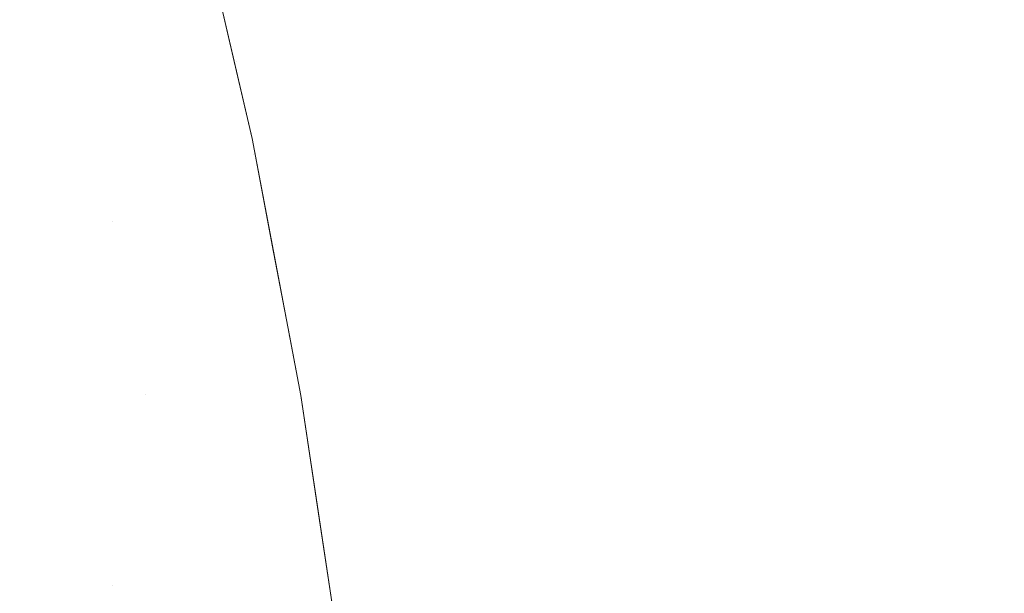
# Model space of a CAD drawing. Header units: centimetres. Extents: x -17.1 to 18.2, y 4.2 to 6.
# Tile 155 of 256: x -5.2396 to -5.2188, y 5.9209 to 5.933. Entities that reach past the tile are written whole.
import ezdxf

# ---------------------------------------------------------------- set-up
doc = ezdxf.new("R2010")
doc.units = ezdxf.units.CM
doc.header["$LTSCALE"] = 2.54
doc.layers.add('Lucido design-1', color=7, linetype='Continuous')

# ---------------------------------------------------------------- blocks, each defined once
blk = doc.blocks.new('Gruppo-3-1')
at = {"color": 7, "linetype": 'Continuous', "lineweight": 9}
for points, invisible_edges in [([(-5.235872, 5.935683, -2276.72217), (-5.235923, 5.936021, -2276.718839), (-5.234986, 5.932086, -2276.718883)], 11), ([(-5.235923, 5.936021, -2276.718839), (-5.23582, 5.936021, -2276.715512), (-5.234884, 5.932086, -2276.7156), (-5.234986, 5.932086, -2276.718883)], 15), ([(-5.234714, 5.932086, -2276.712328), (-5.234884, 5.932086, -2276.7156), (-5.23582, 5.936021, -2276.715512), (-5.235648, 5.936021, -2276.712195)], 15), ([(-5.235648, 5.936021, -2276.712195), (-5.235408, 5.936021, -2276.708893), (-5.234478, 5.932086, -2276.709069), (-5.234714, 5.932086, -2276.712328)], 15), ([(-5.234174, 5.932086, -2276.70583), (-5.234478, 5.932086, -2276.709069), (-5.235408, 5.936021, -2276.708893), (-5.235101, 5.936021, -2276.70561)], 15), ([(-5.235101, 5.936021, -2276.70561), (-5.234727, 5.936021, -2276.702351), (-5.233806, 5.932086, -2276.702614), (-5.234174, 5.932086, -2276.70583)], 15), ([(-5.233372, 5.932086, -2276.699426), (-5.233806, 5.932086, -2276.702614), (-5.234727, 5.936021, -2276.702351), (-5.234288, 5.936021, -2276.69912)], 15), ([(-5.234288, 5.936021, -2276.69912), (-5.233784, 5.936021, -2276.695922), (-5.232876, 5.932086, -2276.696271), (-5.233372, 5.932086, -2276.699426)], 15), ([(-5.232317, 5.932086, -2276.693152), (-5.232876, 5.932086, -2276.696271), (-5.233784, 5.936021, -2276.695922), (-5.233218, 5.936021, -2276.692761)], 15), ([(-5.233218, 5.936021, -2276.692761), (-5.232591, 5.936021, -2276.689642), (-5.231698, 5.932086, -2276.690074), (-5.232317, 5.932086, -2276.693152)], 15), ([(-5.231021, 5.932086, -2276.68704), (-5.231698, 5.932086, -2276.690074), (-5.232591, 5.936021, -2276.689642), (-5.231905, 5.936021, -2276.686567)], 15), ([(-5.231905, 5.936021, -2276.686567), (-5.23116, 5.936021, -2276.683541), (-5.230287, 5.932086, -2276.684054), (-5.231021, 5.932086, -2276.68704)], 15), ([(-5.229497, 5.932086, -2276.68112), (-5.230287, 5.932086, -2276.684054), (-5.23116, 5.936021, -2276.683541), (-5.230361, 5.936021, -2276.680568)], 15), ([(-5.230361, 5.936021, -2276.680568), (-5.229507, 5.936021, -2276.677649), (-5.228655, 5.932086, -2276.67824), (-5.229497, 5.932086, -2276.68112)], 15), ([(-5.227763, 5.932086, -2276.675418), (-5.228655, 5.932086, -2276.67824), (-5.229507, 5.936021, -2276.677649), (-5.228603, 5.936021, -2276.674789)], 15), ([(-5.228603, 5.936021, -2276.674789), (-5.227649, 5.936021, -2276.671991), (-5.226822, 5.932086, -2276.672657), (-5.227763, 5.932086, -2276.675418)], 15), ([(-5.225835, 5.932086, -2276.669958), (-5.226822, 5.932086, -2276.672657), (-5.227649, 5.936021, -2276.671991), (-5.226649, 5.936021, -2276.669256)], 15), ([(-5.226649, 5.936021, -2276.669256), (-5.225604, 5.936021, -2276.666587), (-5.224804, 5.932086, -2276.667324), (-5.225835, 5.932086, -2276.669958)], 15), ([(-5.223732, 5.932086, -2276.664758), (-5.224804, 5.932086, -2276.667324), (-5.225604, 5.936021, -2276.666587), (-5.224517, 5.936021, -2276.663986)], 15), ([(-5.224517, 5.936021, -2276.663986), (-5.223391, 5.936021, -2276.661455), (-5.222621, 5.932086, -2276.662261), (-5.223732, 5.932086, -2276.664758)], 15), ([(-5.221473, 5.932086, -2276.659834), (-5.222621, 5.932086, -2276.662261), (-5.223391, 5.936021, -2276.661455), (-5.222229, 5.936021, -2276.658995)], 15), ([(-5.222229, 5.936021, -2276.658995), (-5.221031, 5.936021, -2276.656608), (-5.220292, 5.932086, -2276.657478), (-5.221473, 5.932086, -2276.659834)], 15), ([(-5.219079, 5.932086, -2276.655196), (-5.220292, 5.932086, -2276.657478), (-5.221031, 5.936021, -2276.656608), (-5.219802, 5.936021, -2276.654295)], 15), ([(-5.219802, 5.936021, -2276.654295), (-5.218544, 5.936021, -2276.652056), (-5.217838, 5.932086, -2276.652987), (-5.219079, 5.932086, -2276.655196)], 15), ([(-5.235042, 5.932081, -2276.92217), (-5.235872, 5.935683, -2276.92217), (-5.235872, 5.935683, -2276.72217), (-5.234667, 5.930454, -2276.72217)], 10), ([(-5.234986, 5.932086, -2276.718883), (-5.234667, 5.930454, -2276.72217), (-5.235872, 5.935683, -2276.72217)], 9), ([(-5.235502, 5.93403, -2276.925294), (-5.235872, 5.935683, -2276.92217), (-5.235042, 5.932081, -2276.92217), (-5.23505, 5.93207, -2276.925294)], 13), ([(-5.237454, 5.93085, -2276.94975), (-5.238012, 5.930567, -2276.952675), (-5.238905, 5.934314, -2276.952675), (-5.238356, 5.934632, -2276.94975)], 15), ([(-5.237389, 5.933005, -2276.946785), (-5.236951, 5.931105, -2276.946785), (-5.237454, 5.93085, -2276.94975), (-5.238356, 5.934632, -2276.94975)], 15), ([(18.147234, 5.934414, -2276.228201), (-17.020308, 5.934414, -2276.228201), (-17.020308, 5.930283, -2276.226798), (18.147234, 5.930283, -2276.226798)], 5), ([(-5.239506, 5.933966, -2276.955559), (-5.238905, 5.934314, -2276.952675), (-5.238012, 5.930567, -2276.952675), (-5.238622, 5.930257, -2276.955559)], 15), ([(-5.23505, 5.93207, -2276.925294), (-5.235142, 5.932024, -2276.928414), (-5.235593, 5.93398, -2276.928414), (-5.235502, 5.93403, -2276.925294)], 15), ([(-5.238622, 5.930257, -2276.955559), (-5.239284, 5.929921, -2276.958396), (-5.240158, 5.933589, -2276.958396), (-5.239506, 5.933966, -2276.955559)], 15), ([(-5.235295, 5.931946, -2276.931524), (-5.235508, 5.931838, -2276.934621), (-5.235957, 5.933783, -2276.934621), (-5.235745, 5.933898, -2276.931524)], 15), ([(-5.235745, 5.933898, -2276.931524), (-5.235593, 5.93398, -2276.928414), (-5.235142, 5.932024, -2276.928414), (-5.235295, 5.931946, -2276.931524)], 15), ([(-5.235781, 5.931699, -2276.9377), (-5.236114, 5.93153, -2276.940757), (-5.236558, 5.933457, -2276.940757), (-5.236228, 5.933636, -2276.9377)], 15), ([(-5.236228, 5.933636, -2276.9377), (-5.235957, 5.933783, -2276.934621), (-5.235508, 5.931838, -2276.934621), (-5.235781, 5.931699, -2276.9377)], 15), ([(-5.240858, 5.933183, -2276.961185), (-5.240158, 5.933589, -2276.958396), (-5.239284, 5.929921, -2276.958396), (-5.239995, 5.92956, -2276.961185)], 15), ([(-5.236945, 5.933246, -2276.943786), (-5.236558, 5.933457, -2276.940757), (-5.236114, 5.93153, -2276.940757), (-5.236504, 5.931332, -2276.943786)], 15), ([(-5.236504, 5.931332, -2276.943786), (-5.236951, 5.931105, -2276.946785), (-5.237389, 5.933005, -2276.946785), (-5.236945, 5.933246, -2276.943786)], 15), ([(-5.234878, 5.930009, -2276.931524), (-5.235093, 5.929908, -2276.934621), (-5.235508, 5.931838, -2276.934621), (-5.235295, 5.931946, -2276.931524)], 15), ([(-5.235295, 5.931946, -2276.931524), (-5.235142, 5.932024, -2276.928414), (-5.234725, 5.930082, -2276.928414), (-5.234878, 5.930009, -2276.931524)], 15), ([(-5.234632, 5.930126, -2276.925294), (-5.234725, 5.930082, -2276.928414), (-5.235142, 5.932024, -2276.928414), (-5.23505, 5.93207, -2276.925294)], 15), ([(-5.23505, 5.93207, -2276.925294), (-5.235042, 5.932081, -2276.92217), (-5.234667, 5.930454, -2276.92217)], 9), ([(-5.234667, 5.930454, -2276.92217), (-5.234632, 5.930126, -2276.925294), (-5.23505, 5.93207, -2276.925294)], 11), ([(-5.234667, 5.930454, -2276.72217), (-5.234667, 5.930454, -2276.92217), (-5.235042, 5.932081, -2276.92217)], 9), ([(-5.234986, 5.932086, -2276.718883), (-5.234884, 5.932086, -2276.7156), (-5.23408, 5.928212, -2276.715676), (-5.234181, 5.928212, -2276.718921)], 15), ([(-5.234181, 5.928212, -2276.718921), (-5.234667, 5.930454, -2276.72217), (-5.234986, 5.932086, -2276.718883)], 11), ([(-5.233913, 5.928212, -2276.712441), (-5.23408, 5.928212, -2276.715676), (-5.234884, 5.932086, -2276.7156), (-5.234714, 5.932086, -2276.712328)], 15), ([(-5.234714, 5.932086, -2276.712328), (-5.234478, 5.932086, -2276.709069), (-5.233679, 5.928212, -2276.709221), (-5.233913, 5.928212, -2276.712441)], 15), ([(-5.233379, 5.928212, -2276.706019), (-5.233679, 5.928212, -2276.709221), (-5.234478, 5.932086, -2276.709069), (-5.234174, 5.932086, -2276.70583)], 15), ([(-5.234174, 5.932086, -2276.70583), (-5.233806, 5.932086, -2276.702614), (-5.233014, 5.928212, -2276.70284), (-5.233379, 5.928212, -2276.706019)], 15), ([(-5.232586, 5.928212, -2276.699689), (-5.233014, 5.928212, -2276.70284), (-5.233806, 5.932086, -2276.702614), (-5.233372, 5.932086, -2276.699426)], 15), ([(-5.233372, 5.932086, -2276.699426), (-5.232876, 5.932086, -2276.696271), (-5.232095, 5.928212, -2276.69657), (-5.232586, 5.928212, -2276.699689)], 15), ([(-5.231543, 5.928212, -2276.693487), (-5.232095, 5.928212, -2276.69657), (-5.232876, 5.932086, -2276.696271), (-5.232317, 5.932086, -2276.693152)], 15), ([(-5.232317, 5.932086, -2276.693152), (-5.231698, 5.932086, -2276.690074), (-5.230932, 5.928212, -2276.690445), (-5.231543, 5.928212, -2276.693487)], 15), ([(-5.230262, 5.928212, -2276.687446), (-5.230932, 5.928212, -2276.690445), (-5.231698, 5.932086, -2276.690074), (-5.231021, 5.932086, -2276.68704)], 15), ([(-5.231021, 5.932086, -2276.68704), (-5.230287, 5.932086, -2276.684054), (-5.229536, 5.928212, -2276.684494), (-5.230262, 5.928212, -2276.687446)], 15), ([(-5.228756, 5.928212, -2276.681594), (-5.229536, 5.928212, -2276.684494), (-5.230287, 5.932086, -2276.684054), (-5.229497, 5.932086, -2276.68112)], 15), ([(-5.229497, 5.932086, -2276.68112), (-5.228655, 5.932086, -2276.67824), (-5.227924, 5.928212, -2276.678748), (-5.228756, 5.928212, -2276.681594)], 15), ([(-5.227042, 5.928212, -2276.675958), (-5.227924, 5.928212, -2276.678748), (-5.228655, 5.932086, -2276.67824), (-5.227763, 5.932086, -2276.675418)], 15), ([(-5.227763, 5.932086, -2276.675418), (-5.226822, 5.932086, -2276.672657), (-5.226111, 5.928212, -2276.673229), (-5.227042, 5.928212, -2276.675958)], 15), ([(-5.225136, 5.928212, -2276.670561), (-5.226111, 5.928212, -2276.673229), (-5.226822, 5.932086, -2276.672657), (-5.225835, 5.932086, -2276.669958)], 15), ([(-5.225835, 5.932086, -2276.669958), (-5.224804, 5.932086, -2276.667324), (-5.224117, 5.928212, -2276.667958), (-5.225136, 5.928212, -2276.670561)], 15), ([(-5.223057, 5.928212, -2276.665421), (-5.224117, 5.928212, -2276.667958), (-5.224804, 5.932086, -2276.667324), (-5.223732, 5.932086, -2276.664758)], 15), ([(-5.223732, 5.932086, -2276.664758), (-5.222621, 5.932086, -2276.662261), (-5.221959, 5.928212, -2276.662953), (-5.223057, 5.928212, -2276.665421)], 15), ([(-5.220825, 5.928212, -2276.660554), (-5.221959, 5.928212, -2276.662953), (-5.222621, 5.932086, -2276.662261), (-5.221473, 5.932086, -2276.659834)], 15), ([(-5.221473, 5.932086, -2276.659834), (-5.220292, 5.932086, -2276.657478), (-5.219657, 5.928212, -2276.658226), (-5.220825, 5.928212, -2276.660554)], 15), ([(-5.218458, 5.928212, -2276.65597), (-5.219657, 5.928212, -2276.658226), (-5.220292, 5.932086, -2276.657478), (-5.219079, 5.932086, -2276.655196)], 15), ([(-5.219079, 5.932086, -2276.655196), (-5.217838, 5.932086, -2276.652987), (-5.217231, 5.928212, -2276.653786), (-5.218458, 5.928212, -2276.65597)], 15), ([(-5.235781, 5.931699, -2276.9377), (-5.235508, 5.931838, -2276.934621), (-5.235093, 5.929908, -2276.934621), (-5.235368, 5.929778, -2276.9377)], 15), ([(-5.236504, 5.931332, -2276.943786), (-5.236114, 5.93153, -2276.940757), (-5.235702, 5.929619, -2276.940757), (-5.236095, 5.929433, -2276.943786)], 15), ([(-5.235368, 5.929778, -2276.9377), (-5.235702, 5.929619, -2276.940757), (-5.236114, 5.93153, -2276.940757), (-5.235781, 5.931699, -2276.9377)], 15), ([(-5.236095, 5.929433, -2276.943786), (-5.236546, 5.92922, -2276.946785), (-5.236951, 5.931105, -2276.946785), (-5.236504, 5.931332, -2276.943786)], 15), ([(-5.237454, 5.93085, -2276.94975), (-5.236951, 5.931105, -2276.946785), (-5.236546, 5.92922, -2276.946785), (-5.237052, 5.92898, -2276.94975)], 15), ([(-5.237052, 5.92898, -2276.94975), (-5.237613, 5.928714, -2276.952675), (-5.238012, 5.930567, -2276.952675), (-5.237454, 5.93085, -2276.94975)], 15), ([(-5.238622, 5.930257, -2276.955559), (-5.238012, 5.930567, -2276.952675), (-5.237613, 5.928714, -2276.952675)], 11), ([(-17.020308, 5.930283, -2276.226798), (-17.020308, 5.926094, -2276.225577), (18.147234, 5.926094, -2276.225577), (18.147234, 5.928205, -2276.226193)], 10), ([(18.147234, 5.928205, -2276.226193), (18.147234, 5.930283, -2276.226798), (-17.020308, 5.930283, -2276.226798)], 10), ([(-5.234667, 5.930454, -2276.72217), (-5.233638, 5.925031, -2276.72217), (-5.233878, 5.926297, -2276.92217), (-5.23424, 5.928207, -2276.92217)], 10), ([(-5.23424, 5.928207, -2276.92217), (-5.234667, 5.930454, -2276.92217), (-5.234667, 5.930454, -2276.72217)], 10), ([(-5.233638, 5.925031, -2276.72217), (-5.234667, 5.930454, -2276.72217), (-5.234181, 5.928212, -2276.718921)], 10), ([(-5.234632, 5.930126, -2276.925294), (-5.234667, 5.930454, -2276.92217), (-5.23424, 5.928207, -2276.92217)], 9), ([(-5.237863, 5.926605, -2276.955559), (-5.238533, 5.92631, -2276.958396), (-5.239284, 5.929921, -2276.958396), (-5.238622, 5.930257, -2276.955559)], 15), ([(-5.237613, 5.928714, -2276.952675), (-5.237245, 5.926877, -2276.952675), (-5.237863, 5.926605, -2276.955559), (-5.238622, 5.930257, -2276.955559)], 15), ([(-5.234878, 5.930009, -2276.931524), (-5.234725, 5.930082, -2276.928414), (-5.234339, 5.928157, -2276.928414), (-5.234493, 5.928089, -2276.931524)], 15), ([(-5.234246, 5.928198, -2276.925294), (-5.234339, 5.928157, -2276.928414), (-5.234725, 5.930082, -2276.928414), (-5.234632, 5.930126, -2276.925294)], 15), ([(-5.23424, 5.928207, -2276.92217), (-5.234246, 5.928198, -2276.925294), (-5.234632, 5.930126, -2276.925294)], 11), ([(-5.239995, 5.92956, -2276.961185), (-5.239284, 5.929921, -2276.958396), (-5.238533, 5.92631, -2276.958396), (-5.239253, 5.925993, -2276.961185)], 15), ([(-5.235368, 5.929778, -2276.9377), (-5.235093, 5.929908, -2276.934621), (-5.234709, 5.927994, -2276.934621), (-5.234986, 5.927872, -2276.9377)], 15), ([(-5.234493, 5.928089, -2276.931524), (-5.234709, 5.927994, -2276.934621), (-5.235093, 5.929908, -2276.934621), (-5.234878, 5.930009, -2276.931524)], 15), ([(-5.234986, 5.927872, -2276.9377), (-5.235323, 5.927724, -2276.940757), (-5.235702, 5.929619, -2276.940757), (-5.235368, 5.929778, -2276.9377)], 15), ([(-5.239253, 5.925993, -2276.961185), (-5.240022, 5.925655, -2276.963922), (-5.240753, 5.929175, -2276.963922), (-5.239995, 5.92956, -2276.961185)], 15), ([(-5.236095, 5.929433, -2276.943786), (-5.235702, 5.929619, -2276.940757), (-5.235323, 5.927724, -2276.940757), (-5.235718, 5.92755, -2276.943786)], 15), ([(-5.235718, 5.92755, -2276.943786), (-5.236171, 5.92735, -2276.946785), (-5.236546, 5.92922, -2276.946785), (-5.236095, 5.929433, -2276.943786)], 15), ([(-5.237052, 5.92898, -2276.94975), (-5.236546, 5.92922, -2276.946785), (-5.236171, 5.92735, -2276.946785), (-5.236681, 5.927126, -2276.94975)], 15), ([(-5.236681, 5.927126, -2276.94975), (-5.237245, 5.926877, -2276.952675), (-5.237613, 5.928714, -2276.952675), (-5.237052, 5.92898, -2276.94975)], 15), ([(-5.23389, 5.926288, -2276.925294), (-5.233984, 5.92625, -2276.928414), (-5.234339, 5.928157, -2276.928414), (-5.234246, 5.928198, -2276.925294)], 15), ([(-5.234246, 5.928198, -2276.925294), (-5.23424, 5.928207, -2276.92217), (-5.233878, 5.926297, -2276.92217), (-5.23389, 5.926288, -2276.925294)], 13), ([(-5.234181, 5.928212, -2276.718921), (-5.23408, 5.928212, -2276.715676), (-5.2334, 5.924408, -2276.715741), (-5.2335, 5.924408, -2276.718953)], 15), ([(-5.234181, 5.928212, -2276.718921), (-5.2335, 5.924408, -2276.718953), (-5.233638, 5.925031, -2276.72217)], 11), ([(-5.233234, 5.924408, -2276.712538), (-5.2334, 5.924408, -2276.715741), (-5.23408, 5.928212, -2276.715676), (-5.233913, 5.928212, -2276.712441)], 15), ([(-5.233913, 5.928212, -2276.712441), (-5.233679, 5.928212, -2276.709221), (-5.233003, 5.924408, -2276.709349), (-5.233234, 5.924408, -2276.712538)], 15), ([(-5.232706, 5.924408, -2276.706178), (-5.233003, 5.924408, -2276.709349), (-5.233679, 5.928212, -2276.709221), (-5.233379, 5.928212, -2276.706019)], 15), ([(-5.233379, 5.928212, -2276.706019), (-5.233014, 5.928212, -2276.70284), (-5.232345, 5.924408, -2276.703031), (-5.232706, 5.924408, -2276.706178)], 15), ([(-5.231921, 5.924408, -2276.699911), (-5.232345, 5.924408, -2276.703031), (-5.233014, 5.928212, -2276.70284), (-5.232586, 5.928212, -2276.699689)], 15), ([(-5.232586, 5.928212, -2276.699689), (-5.232095, 5.928212, -2276.69657), (-5.231435, 5.924408, -2276.696823), (-5.231921, 5.924408, -2276.699911)], 15), ([(-5.230889, 5.924408, -2276.693771), (-5.231435, 5.924408, -2276.696823), (-5.232095, 5.928212, -2276.69657), (-5.231543, 5.928212, -2276.693487)], 15), ([(-5.231543, 5.928212, -2276.693487), (-5.230932, 5.928212, -2276.690445), (-5.230283, 5.924408, -2276.690758), (-5.230889, 5.924408, -2276.693771)], 15), ([(-5.22962, 5.924408, -2276.687789), (-5.230283, 5.924408, -2276.690758), (-5.230932, 5.928212, -2276.690445), (-5.230262, 5.928212, -2276.687446)], 15), ([(-5.230262, 5.928212, -2276.687446), (-5.229536, 5.928212, -2276.684494), (-5.228901, 5.924408, -2276.684867), (-5.22962, 5.924408, -2276.687789)], 15), ([(-5.228129, 5.924408, -2276.681995), (-5.228901, 5.924408, -2276.684867), (-5.229536, 5.928212, -2276.684494), (-5.228756, 5.928212, -2276.681594)], 15), ([(-5.228756, 5.928212, -2276.681594), (-5.227924, 5.928212, -2276.678748), (-5.227305, 5.924408, -2276.679177), (-5.228129, 5.924408, -2276.681995)], 15), ([(-5.226431, 5.924408, -2276.676415), (-5.227305, 5.924408, -2276.679177), (-5.227924, 5.928212, -2276.678748), (-5.227042, 5.928212, -2276.675958)], 15), ([(-5.227042, 5.928212, -2276.675958), (-5.226111, 5.928212, -2276.673229), (-5.22551, 5.924408, -2276.673713), (-5.226431, 5.924408, -2276.676415)], 15), ([(-5.224544, 5.924408, -2276.671072), (-5.22551, 5.924408, -2276.673713), (-5.226111, 5.928212, -2276.673229), (-5.225136, 5.928212, -2276.670561)], 15), ([(-5.225136, 5.928212, -2276.670561), (-5.224117, 5.928212, -2276.667958), (-5.223535, 5.924408, -2276.668494), (-5.224544, 5.924408, -2276.671072)], 15), ([(-5.222486, 5.924408, -2276.665983), (-5.223535, 5.924408, -2276.668494), (-5.224117, 5.928212, -2276.667958), (-5.223057, 5.928212, -2276.665421)], 15), ([(-5.223057, 5.928212, -2276.665421), (-5.221959, 5.928212, -2276.662953), (-5.221399, 5.924408, -2276.663539), (-5.222486, 5.924408, -2276.665983)], 15), ([(-5.220276, 5.924408, -2276.661163), (-5.221399, 5.924408, -2276.663539), (-5.221959, 5.928212, -2276.662953), (-5.220825, 5.928212, -2276.660554)], 15), ([(-5.220825, 5.928212, -2276.660554), (-5.219657, 5.928212, -2276.658226), (-5.21912, 5.924408, -2276.658858), (-5.220276, 5.924408, -2276.661163)], 15), ([(-5.217933, 5.924408, -2276.656624), (-5.21912, 5.924408, -2276.658858), (-5.219657, 5.928212, -2276.658226), (-5.218458, 5.928212, -2276.65597)], 15), ([(-5.234986, 5.927872, -2276.9377), (-5.234709, 5.927994, -2276.934621), (-5.234357, 5.926098, -2276.934621), (-5.234635, 5.925984, -2276.9377)], 15), ([(-5.234139, 5.926187, -2276.931524), (-5.234357, 5.926098, -2276.934621), (-5.234709, 5.927994, -2276.934621), (-5.234493, 5.928089, -2276.931524)], 15), ([(-5.234493, 5.928089, -2276.931524), (-5.234339, 5.928157, -2276.928414), (-5.233984, 5.92625, -2276.928414), (-5.234139, 5.926187, -2276.931524)], 15), ([(-5.234635, 5.925984, -2276.9377), (-5.234973, 5.925846, -2276.940757), (-5.235323, 5.927724, -2276.940757), (-5.234986, 5.927872, -2276.9377)], 15), ([(-5.235718, 5.92755, -2276.943786), (-5.235323, 5.927724, -2276.940757), (-5.234973, 5.925846, -2276.940757), (-5.235371, 5.925684, -2276.943786)], 15), ([(-5.235371, 5.925684, -2276.943786), (-5.235826, 5.925498, -2276.946785), (-5.236171, 5.92735, -2276.946785), (-5.235718, 5.92755, -2276.943786)], 15), ([(-5.236681, 5.927126, -2276.94975), (-5.236171, 5.92735, -2276.946785), (-5.235826, 5.925498, -2276.946785), (-5.236339, 5.925289, -2276.94975)], 15), ([(-5.236339, 5.925289, -2276.94975), (-5.236907, 5.925057, -2276.952675), (-5.237245, 5.926877, -2276.952675), (-5.236681, 5.927126, -2276.94975)], 15), ([(-5.237863, 5.926605, -2276.955559), (-5.237245, 5.926877, -2276.952675), (-5.236907, 5.925057, -2276.952675)], 11), ([(-5.237221, 5.92302, -2276.955559), (-5.237898, 5.922765, -2276.958396), (-5.238533, 5.92631, -2276.958396), (-5.237863, 5.926605, -2276.955559)], 15), ([(-5.236907, 5.925057, -2276.952675), (-5.236596, 5.923255, -2276.952675), (-5.237221, 5.92302, -2276.955559), (-5.237863, 5.926605, -2276.955559)], 15), ([(-5.239253, 5.925993, -2276.961185), (-5.238533, 5.92631, -2276.958396), (-5.237898, 5.922765, -2276.958396), (-5.238626, 5.922491, -2276.961185)], 15), ([(-5.233815, 5.924302, -2276.931524), (-5.234034, 5.92422, -2276.934621), (-5.234357, 5.926098, -2276.934621), (-5.234139, 5.926187, -2276.931524)], 15), ([(-5.234139, 5.926187, -2276.931524), (-5.233984, 5.92625, -2276.928414), (-5.233659, 5.924361, -2276.928414), (-5.233815, 5.924302, -2276.931524)], 15), ([(-5.233565, 5.924397, -2276.925294), (-5.233659, 5.924361, -2276.928414), (-5.233984, 5.92625, -2276.928414), (-5.23389, 5.926288, -2276.925294)], 15), ([(-5.23389, 5.926288, -2276.925294), (-5.233878, 5.926297, -2276.92217), (-5.233638, 5.925031, -2276.92217)], 9), ([(-5.233638, 5.925031, -2276.92217), (-5.233565, 5.924397, -2276.925294), (-5.23389, 5.926288, -2276.925294)], 11), ([(-5.233638, 5.925031, -2276.72217), (-5.233638, 5.925031, -2276.92217), (-5.233878, 5.926297, -2276.92217)], 9), ([(18.147234, 5.926094, -2276.225577), (-17.020308, 5.926094, -2276.225577), (-17.020308, 5.921856, -2276.22454), (18.147234, 5.921856, -2276.22454)], 5), ([(-5.238626, 5.922491, -2276.961185), (-5.239403, 5.922199, -2276.963922), (-5.240022, 5.925655, -2276.963922), (-5.239253, 5.925993, -2276.961185)], 15), ([(-5.234313, 5.924115, -2276.9377), (-5.234653, 5.923987, -2276.940757), (-5.234973, 5.925846, -2276.940757), (-5.234635, 5.925984, -2276.9377)], 15), ([(-5.234635, 5.925984, -2276.9377), (-5.234357, 5.926098, -2276.934621), (-5.234034, 5.92422, -2276.934621), (-5.234313, 5.924115, -2276.9377)], 15), ([(-5.235371, 5.925684, -2276.943786), (-5.234973, 5.925846, -2276.940757), (-5.234653, 5.923987, -2276.940757), (-5.235053, 5.923836, -2276.943786)], 15), ([(-5.240836, 5.925296, -2276.966604), (-5.240022, 5.925655, -2276.963922), (-5.239403, 5.922199, -2276.963922), (-5.240226, 5.921889, -2276.966604)], 15), ([(-5.236339, 5.925289, -2276.94975), (-5.235826, 5.925498, -2276.946785), (-5.235511, 5.923664, -2276.946785), (-5.236026, 5.92347, -2276.94975)], 15), ([(-5.235053, 5.923836, -2276.943786), (-5.235511, 5.923664, -2276.946785), (-5.235826, 5.925498, -2276.946785), (-5.235371, 5.925684, -2276.943786)], 15), ([(-5.236026, 5.92347, -2276.94975), (-5.236596, 5.923255, -2276.952675), (-5.236907, 5.925057, -2276.952675), (-5.236339, 5.925289, -2276.94975)], 15), ([(-5.233638, 5.925031, -2276.72217), (-5.232801, 5.919441, -2276.72217), (-5.232801, 5.919441, -2276.92217), (-5.233264, 5.922531, -2276.92217)], 10), ([(-5.233264, 5.922531, -2276.92217), (-5.233638, 5.925031, -2276.92217), (-5.233638, 5.925031, -2276.72217)], 10), ([(-5.232935, 5.920683, -2276.71898), (-5.232801, 5.919441, -2276.72217), (-5.233638, 5.925031, -2276.72217), (-5.2335, 5.924408, -2276.718953)], 13), ([(-5.233565, 5.924397, -2276.925294), (-5.233638, 5.925031, -2276.92217), (-5.233264, 5.922531, -2276.92217), (-5.233268, 5.922525, -2276.925294)], 13), ([(-5.23352, 5.922438, -2276.931524), (-5.233739, 5.922362, -2276.934621), (-5.234034, 5.92422, -2276.934621), (-5.233815, 5.924302, -2276.931524)], 15), ([(-5.233815, 5.924302, -2276.931524), (-5.233659, 5.924361, -2276.928414), (-5.233363, 5.922492, -2276.928414), (-5.23352, 5.922438, -2276.931524)], 15), ([(-5.233268, 5.922525, -2276.925294), (-5.233363, 5.922492, -2276.928414), (-5.233659, 5.924361, -2276.928414), (-5.233565, 5.924397, -2276.925294)], 15), ([(-5.2335, 5.924408, -2276.718953), (-5.2334, 5.924408, -2276.715741), (-5.232836, 5.920683, -2276.715794), (-5.232935, 5.920683, -2276.71898)], 15), ([(-5.232671, 5.920683, -2276.712617), (-5.232836, 5.920683, -2276.715794), (-5.2334, 5.924408, -2276.715741), (-5.233234, 5.924408, -2276.712538)], 15), ([(-5.233234, 5.924408, -2276.712538), (-5.233003, 5.924408, -2276.709349), (-5.232442, 5.920683, -2276.709455), (-5.232671, 5.920683, -2276.712617)], 15), ([(-5.232147, 5.920683, -2276.706311), (-5.232442, 5.920683, -2276.709455), (-5.233003, 5.924408, -2276.709349), (-5.232706, 5.924408, -2276.706178)], 15), ([(-5.232706, 5.924408, -2276.706178), (-5.232345, 5.924408, -2276.703031), (-5.23179, 5.920683, -2276.70319), (-5.232147, 5.920683, -2276.706311)], 15), ([(-5.231369, 5.920683, -2276.700096), (-5.23179, 5.920683, -2276.70319), (-5.232345, 5.924408, -2276.703031), (-5.231921, 5.924408, -2276.699911)], 15), ([(-5.231921, 5.924408, -2276.699911), (-5.231435, 5.924408, -2276.696823), (-5.230887, 5.920683, -2276.697033), (-5.231369, 5.920683, -2276.700096)], 15), ([(-5.230345, 5.920683, -2276.694006), (-5.230887, 5.920683, -2276.697033), (-5.231435, 5.924408, -2276.696823), (-5.230889, 5.924408, -2276.693771)], 15), ([(-5.230889, 5.924408, -2276.693771), (-5.230283, 5.924408, -2276.690758), (-5.229744, 5.920683, -2276.691019), (-5.230345, 5.920683, -2276.694006)], 15), ([(-5.229087, 5.920683, -2276.688074), (-5.229744, 5.920683, -2276.691019), (-5.230283, 5.924408, -2276.690758), (-5.22962, 5.924408, -2276.687789)], 15), ([(-5.22962, 5.924408, -2276.687789), (-5.228901, 5.924408, -2276.684867), (-5.228374, 5.920683, -2276.685176), (-5.229087, 5.920683, -2276.688074)], 15), ([(-5.227608, 5.920683, -2276.682329), (-5.228374, 5.920683, -2276.685176), (-5.228901, 5.924408, -2276.684867), (-5.228129, 5.924408, -2276.681995)], 15), ([(-5.228129, 5.924408, -2276.681995), (-5.227305, 5.924408, -2276.679177), (-5.226791, 5.920683, -2276.679534), (-5.227608, 5.920683, -2276.682329)], 15), ([(-5.225925, 5.920683, -2276.676795), (-5.226791, 5.920683, -2276.679534), (-5.227305, 5.924408, -2276.679177), (-5.226431, 5.924408, -2276.676415)], 15), ([(-5.226431, 5.924408, -2276.676415), (-5.22551, 5.924408, -2276.673713), (-5.225011, 5.920683, -2276.674115), (-5.225925, 5.920683, -2276.676795)], 15), ([(-5.224053, 5.920683, -2276.671495), (-5.225011, 5.920683, -2276.674115), (-5.22551, 5.924408, -2276.673713), (-5.224544, 5.924408, -2276.671072)], 15), ([(-5.224544, 5.924408, -2276.671072), (-5.223535, 5.924408, -2276.668494), (-5.223053, 5.920683, -2276.668939), (-5.224053, 5.920683, -2276.671495)], 15), ([(-5.222012, 5.920683, -2276.666449), (-5.223053, 5.920683, -2276.668939), (-5.223535, 5.924408, -2276.668494), (-5.222486, 5.924408, -2276.665983)], 15), ([(-5.222486, 5.924408, -2276.665983), (-5.221399, 5.924408, -2276.663539), (-5.220934, 5.920683, -2276.664025), (-5.222012, 5.920683, -2276.666449)], 15), ([(-5.21982, 5.920683, -2276.661669), (-5.220934, 5.920683, -2276.664025), (-5.221399, 5.924408, -2276.663539), (-5.220276, 5.924408, -2276.661163)], 15), ([(-5.220276, 5.924408, -2276.661163), (-5.21912, 5.924408, -2276.658858), (-5.218674, 5.920683, -2276.659383), (-5.21982, 5.920683, -2276.661669)], 15), ([(-5.217497, 5.920683, -2276.657168), (-5.218674, 5.920683, -2276.659383), (-5.21912, 5.924408, -2276.658858), (-5.217933, 5.924408, -2276.656624)], 15), ([(-5.23402, 5.922265, -2276.9377), (-5.234362, 5.922146, -2276.940757), (-5.234653, 5.923987, -2276.940757), (-5.234313, 5.924115, -2276.9377)], 15), ([(-5.234313, 5.924115, -2276.9377), (-5.234034, 5.92422, -2276.934621), (-5.233739, 5.922362, -2276.934621), (-5.23402, 5.922265, -2276.9377)], 15), ([(-5.234763, 5.922008, -2276.943786), (-5.235223, 5.921849, -2276.946785), (-5.235511, 5.923664, -2276.946785), (-5.235053, 5.923836, -2276.943786)], 15), ([(-5.235053, 5.923836, -2276.943786), (-5.234653, 5.923987, -2276.940757), (-5.234362, 5.922146, -2276.940757), (-5.234763, 5.922008, -2276.943786)], 15), ([(-5.236026, 5.92347, -2276.94975), (-5.235511, 5.923664, -2276.946785), (-5.235223, 5.921849, -2276.946785), (-5.235741, 5.92167, -2276.94975)], 15), ([(-5.235741, 5.92167, -2276.94975), (-5.236314, 5.921471, -2276.952675), (-5.236596, 5.923255, -2276.952675), (-5.236026, 5.92347, -2276.94975)], 15), ([(-5.237221, 5.92302, -2276.955559), (-5.236596, 5.923255, -2276.952675), (-5.236314, 5.921471, -2276.952675), (-5.236942, 5.921254, -2276.955559)], 15), ([(-5.236942, 5.921254, -2276.955559), (-5.237622, 5.921019, -2276.958396), (-5.237898, 5.922765, -2276.958396), (-5.237221, 5.92302, -2276.955559)], 15), ([(-5.238626, 5.922491, -2276.961185), (-5.237898, 5.922765, -2276.958396), (-5.237622, 5.921019, -2276.958396)], 11), ([(-5.238105, 5.91906, -2276.961185), (-5.238889, 5.918813, -2276.963922), (-5.239403, 5.922199, -2276.963922), (-5.238626, 5.922491, -2276.961185)], 15), ([(-5.237622, 5.921019, -2276.958396), (-5.237371, 5.919292, -2276.958396), (-5.238105, 5.91906, -2276.961185), (-5.238626, 5.922491, -2276.961185)], 15), ([(-5.233252, 5.920593, -2276.931524), (-5.233473, 5.920523, -2276.934621), (-5.233739, 5.922362, -2276.934621), (-5.23352, 5.922438, -2276.931524)], 15), ([(-5.23352, 5.922438, -2276.931524), (-5.233363, 5.922492, -2276.928414), (-5.233095, 5.920643, -2276.928414), (-5.233252, 5.920593, -2276.931524)], 15), ([(-5.233, 5.920673, -2276.925294), (-5.233095, 5.920643, -2276.928414), (-5.233363, 5.922492, -2276.928414), (-5.233268, 5.922525, -2276.925294)], 15), ([(-5.233268, 5.922525, -2276.925294), (-5.233264, 5.922531, -2276.92217), (-5.232801, 5.919441, -2276.92217), (-5.233, 5.920673, -2276.925294)], 13), ([(-5.240226, 5.921889, -2276.966604), (-5.239403, 5.922199, -2276.963922), (-5.238889, 5.918813, -2276.963922), (-5.239719, 5.918551, -2276.966604)], 15), ([(-5.233755, 5.920434, -2276.9377), (-5.234098, 5.920326, -2276.940757), (-5.234362, 5.922146, -2276.940757), (-5.23402, 5.922265, -2276.9377)], 15), ([(-5.23402, 5.922265, -2276.9377), (-5.233739, 5.922362, -2276.934621), (-5.233473, 5.920523, -2276.934621), (-5.233755, 5.920434, -2276.9377)], 15), ([(-5.234501, 5.920199, -2276.943786), (-5.234963, 5.920053, -2276.946785), (-5.235223, 5.921849, -2276.946785), (-5.234763, 5.922008, -2276.943786)], 15), ([(-5.234763, 5.922008, -2276.943786), (-5.234362, 5.922146, -2276.940757), (-5.234098, 5.920326, -2276.940757), (-5.234501, 5.920199, -2276.943786)], 15), ([(18.147234, 5.917577, -2276.223689), (18.147234, 5.921856, -2276.22454), (-17.020308, 5.921856, -2276.22454), (-17.020308, 5.920679, -2276.224306)], 10), ([(-5.235741, 5.92167, -2276.94975), (-5.235223, 5.921849, -2276.946785), (-5.234963, 5.920053, -2276.946785), (-5.235482, 5.919889, -2276.94975)], 15), ([(-5.235482, 5.919889, -2276.94975), (-5.236058, 5.919707, -2276.952675), (-5.236314, 5.921471, -2276.952675), (-5.235741, 5.92167, -2276.94975)], 15), ([(-5.236942, 5.921254, -2276.955559), (-5.236314, 5.921471, -2276.952675), (-5.236058, 5.919707, -2276.952675), (-5.236688, 5.919508, -2276.955559)], 15), ([(-5.236688, 5.919508, -2276.955559), (-5.237371, 5.919292, -2276.958396), (-5.237622, 5.921019, -2276.958396), (-5.236942, 5.921254, -2276.955559)], 15)]:
    blk.add_3dface(points, dxfattribs=dict(at, invisible_edges=invisible_edges))
blk = doc.blocks.new('Gruppo-4-1')
at = {"color": 7}
blk.add_blockref('Gruppo-3-1', (0, 0), dxfattribs=at)

msp = doc.modelspace()

# ---------------------------------------------------------------- block references
at = {"layer": 'Lucido design-1', "color": 7}
msp.add_blockref('Gruppo-4-1', (0, 0), dxfattribs=at)

doc.saveas('drawing.dxf')
